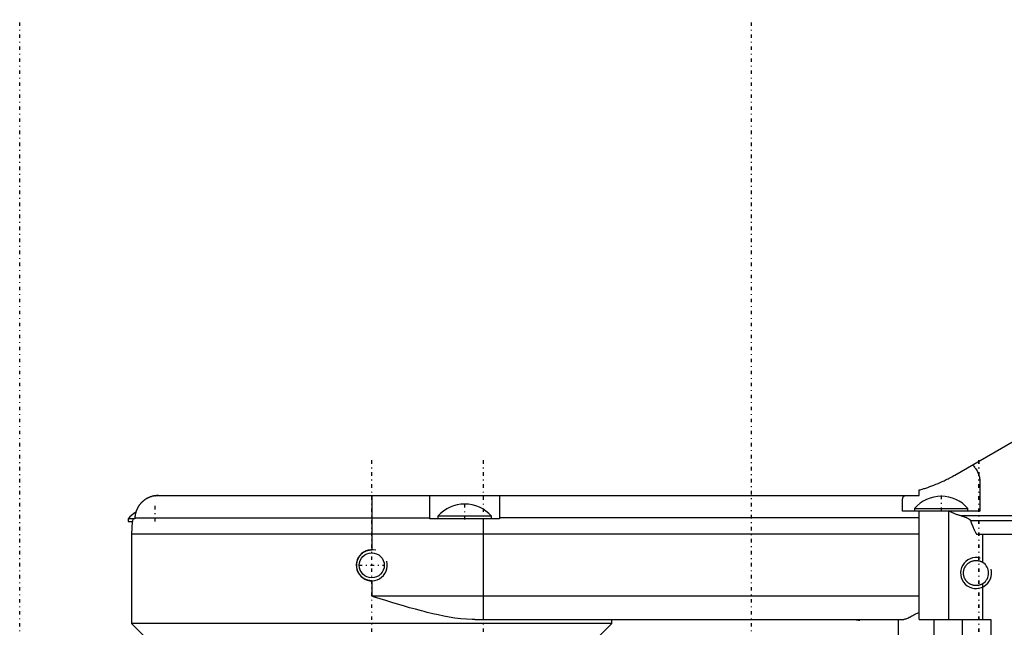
# Model space of a CAD drawing. Extents: x -565 to 345, y -109 to 109.
# Tile 2 of 10: x -545 to -418, y 30 to 109. Entities that reach past the tile are written whole.
import ezdxf

# ---------------------------------------------------------------- set-up
doc = ezdxf.new("R2010")
doc.units = 0
doc.linetypes.add('CENTER', pattern=[1.5, 0.45, -0.5, 0.05, -0.5])
for name, color, linetype in [('AM_0', 7, 'CONTINUOUS'), ('AM_10', 7, 'CONTINUOUS'), ('AM_7', 7, 'CENTER')]:
    doc.layers.add(name, color=color, linetype=linetype)

msp = doc.modelspace()

# ---------------------------------------------------------------- linework, layer by layer
at = {"layer": 'AM_0', "color": 7, "linetype": 'CONTINUOUS'}
for p, q in [((-424.76, 50.14), (-415.47, 55.5)), ((-421.5, 49.14), (-421.5, 45.5)), ((-527.54, 47.5), (-429.33, 47.5)), ((-500, 47.5), (-500, 40.5)), ((-492.5, 44.5), (-492.5, 47.5)), ((-483.5, 47.5), (-483.5, 44.5)), ((-429.33, 47.5), (-429.33, 48.22)), ((-431.5, 45.5), (-431.5, 46.76)), ((-429.95, 45.84), (-429.95, 45.5)), ((-429.95, 45.84), (-423.05, 45.84)), ((-423.05, 45.5), (-423.05, 45.84)), ((-531.45, 44.5), (-531.45, 44.16)), ((-530.58, 44.5), (-531.45, 44.5)), ((-530.85, 44.5), (-530.86, 44.16)), ((-530.57, 44.64), (-530.58, 44.5)), ((-530.57, 44.64), (-492.5, 44.64)), ((-483.5, 44.5), (-492.5, 44.5)), ((-491.45, 44.84), (-491.45, 44.5)), ((-484.55, 44.84), (-491.45, 44.84)), ((-485.57, 31.5), (-485.57, 44.5)), ((-484.55, 44.5), (-484.55, 44.84)), ((-429.33, 44.64), (-483.5, 44.64)), ((-421.5, 45.5), (-431.5, 45.5)), ((-429.33, 31.5), (-429.33, 45.5)), ((-425.51, 31.5), (-425.51, 45.5)), ((-423.98, 44.92), (-387.22, 44.92)), ((-531.45, 44.16), (-530.86, 44.16)), ((-530.92, 44.16), (-531, 42.5)), ((-422.71, 44.27), (-388.84, 44.27)), ((-531, 42.5), (-531, 31)), ((-429.33, 42.5), (-531, 42.5)), ((-421.93, 42.5), (-389.55, 42.5)), ((-421.11, 38.85), (-421.11, 42.5)), ((-500, 36.5), (-500, 34.5)), ((-421.11, 31.5), (-421.11, 36.15)), ((-429.33, 34.5), (-500, 34.5)), ((-531, 31), (-529.01, 29.01)), ((-469, 31), (-531, 31)), ((-486.7, 31.5), (-431.52, 31.5)), ((-470.99, 29.01), (-469, 31)), ((-469, 31), (-469, 31.5)), ((-437, 31.42), (-437, 31.5)), ((-432, -31.5), (-432, 31.5)), ((-429.33, 31.5), (-420.1, 31.5)), ((-427.42, -31.5), (-427.42, 31.5)), ((-423.75, -31.5), (-423.75, 31.5)), ((-420.1, 31.5), (-420.1, -31.5))]:
    msp.add_line(p, q, dxfattribs=at)
for points in [[(-422.46, 51.46, 0), (-422.41, 51.41, 0), (-422.31, 51.29, 0), (-422.21, 51.17, 0), (-422.16, 51.11, 0), (-422.12, 51.05, 0), (-422.03, 50.93, 0), (-421.95, 50.81, 0), (-421.88, 50.68, 0), (-421.82, 50.55, 0), (-421.76, 50.42, 0), (-421.73, 50.35, 0), (-421.7, 50.29, 0), (-421.66, 50.15, 0), (-421.62, 50.02, 0), (-421.58, 49.88, 0), (-421.55, 49.75, 0), (-421.53, 49.61, 0), (-421.52, 49.54, 0), (-421.52, 49.48, 0), (-421.51, 49.34, 0), (-421.5, 49.21, 0), (-421.5, 49.14, 0)], [(-429.33, 48.22, 0), (-429.21, 48.25, 0), (-428.97, 48.32, 0), (-428.73, 48.4, 0), (-428.61, 48.43, 0), (-428.49, 48.47, 0), (-428.24, 48.56, 0), (-427.98, 48.65, 0), (-427.72, 48.74, 0), (-427.45, 48.84, 0), (-427.18, 48.95, 0), (-427.04, 49.01, 0), (-426.91, 49.07, 0), (-426.64, 49.18, 0), (-426.37, 49.3, 0), (-426.11, 49.42, 0), (-425.86, 49.55, 0), (-425.62, 49.67, 0), (-425.49, 49.73, 0), (-425.37, 49.8, 0), (-425.12, 49.93, 0), (-424.88, 50.07, 0), (-424.76, 50.14, 0)], [(-528, 47.47, 0), (-528.02, 47.46, 0), (-528.06, 47.46, 0), (-528.1, 47.45, 0), (-528.12, 47.45, 0), (-528.14, 47.44, 0), (-528.17, 47.43, 0), (-528.21, 47.43, 0), (-528.25, 47.42, 0), (-528.29, 47.41, 0), (-528.33, 47.4, 0), (-528.35, 47.39, 0), (-528.36, 47.39, 0), (-528.4, 47.38, 0), (-528.44, 47.37, 0), (-528.47, 47.35, 0), (-528.51, 47.34, 0), (-528.55, 47.33, 0), (-528.56, 47.32, 0), (-528.58, 47.32, 0), (-528.62, 47.3, 0), (-528.65, 47.29, 0), (-528.67, 47.28, 0), (-528.69, 47.28, 0), (-528.72, 47.26, 0), (-528.75, 47.25, 0), (-528.77, 47.24, 0), (-528.79, 47.24, 0), (-528.82, 47.22, 0), (-528.85, 47.2, 0), (-528.89, 47.19, 0), (-528.92, 47.17, 0), (-528.96, 47.15, 0), (-528.97, 47.14, 0), (-528.99, 47.14, 0), (-529.02, 47.12, 0), (-529.06, 47.1, 0), (-529.09, 47.08, 0), (-529.13, 47.06, 0), (-529.16, 47.04, 0), (-529.18, 47.03, 0), (-529.19, 47.02, 0), (-529.23, 47, 0), (-529.26, 46.97, 0), (-529.29, 46.95, 0), (-529.32, 46.93, 0), (-529.35, 46.91, 0), (-529.37, 46.89, 0), (-529.39, 46.88, 0), (-529.42, 46.86, 0), (-529.45, 46.83, 0), (-529.48, 46.81, 0), (-529.51, 46.79, 0), (-529.54, 46.76, 0), (-529.55, 46.75, 0), (-529.56, 46.74, 0), (-529.59, 46.71, 0), (-529.62, 46.69, 0), (-529.65, 46.66, 0), (-529.67, 46.63, 0), (-529.7, 46.61, 0), (-529.71, 46.6, 0), (-529.72, 46.58, 0), (-529.75, 46.56, 0), (-529.78, 46.53, 0), (-529.79, 46.52, 0), (-529.8, 46.5, 0), (-529.83, 46.47, 0), (-529.85, 46.45, 0), (-529.86, 46.43, 0), (-529.88, 46.42, 0), (-529.9, 46.39, 0), (-529.92, 46.36, 0), (-529.95, 46.33, 0), (-529.97, 46.29, 0), (-530, 46.26, 0), (-530.01, 46.25, 0), (-530.02, 46.23, 0), (-530.04, 46.2, 0), (-530.06, 46.17, 0), (-530.09, 46.13, 0), (-530.11, 46.1, 0), (-530.13, 46.07, 0), (-530.14, 46.05, 0), (-530.15, 46.03, 0), (-530.17, 46, 0), (-530.19, 45.97, 0), (-530.21, 45.93, 0), (-530.22, 45.9, 0), (-530.24, 45.87, 0), (-530.25, 45.85, 0), (-530.26, 45.83, 0), (-530.28, 45.8, 0), (-530.29, 45.76, 0), (-530.31, 45.73, 0), (-530.32, 45.7, 0), (-530.34, 45.66, 0), (-530.34, 45.65, 0), (-530.35, 45.63, 0), (-530.37, 45.6, 0), (-530.38, 45.56, 0), (-530.39, 45.53, 0), (-530.4, 45.49, 0), (-530.42, 45.46, 0), (-530.42, 45.44, 0), (-530.43, 45.42, 0), (-530.44, 45.38, 0), (-530.45, 45.35, 0), (-530.46, 45.33, 0), (-530.46, 45.31, 0), (-530.47, 45.27, 0), (-530.48, 45.23, 0), (-530.49, 45.21, 0), (-530.49, 45.2, 0), (-530.5, 45.16, 0), (-530.51, 45.12, 0), (-530.52, 45.08, 0), (-530.52, 45.04, 0), (-530.53, 45, 0), (-530.54, 44.98, 0), (-530.54, 44.96, 0), (-530.54, 44.93, 0), (-530.55, 44.89, 0), (-530.55, 44.85, 0), (-530.56, 44.81, 0), (-530.56, 44.77, 0), (-530.56, 44.75, 0), (-530.57, 44.73, 0), (-530.57, 44.7, 0), (-530.57, 44.66, 0), (-530.57, 44.64, 0)], [(-527.54, 47.5, 0), (-527.62, 47.5, 0), (-527.77, 47.49, 0), (-527.92, 47.48, 0), (-528, 47.47, 0)], [(-528, 47.47, 0), (-527.92, 47.48, 0), (-527.77, 47.49, 0), (-527.62, 47.5, 0), (-527.54, 47.5, 0)], [(-492.5, 47.5, 0), (-492.5, 47.5, 0), (-492.5, 47.5, 0), (-492.5, 47.5, 0), (-492.5, 47.5, 0)], [(-483.5, 47.5, 0), (-483.5, 47.5, 0), (-483.5, 47.5, 0), (-483.5, 47.5, 0), (-483.5, 47.5, 0)], [(-431.5, 46.76, 0), (-431.5, 46.8, 0), (-431.5, 46.87, 0), (-431.49, 46.94, 0), (-431.49, 46.97, 0), (-431.49, 47.01, 0), (-431.48, 47.07, 0), (-431.47, 47.13, 0), (-431.45, 47.18, 0), (-431.44, 47.23, 0), (-431.42, 47.28, 0), (-431.41, 47.3, 0), (-431.4, 47.32, 0), (-431.37, 47.36, 0), (-431.35, 47.4, 0), (-431.31, 47.43, 0), (-431.28, 47.45, 0), (-431.24, 47.47, 0), (-431.22, 47.48, 0), (-431.2, 47.48, 0), (-431.16, 47.49, 0), (-431.12, 47.5, 0), (-431.09, 47.5, 0)], [(-425.49, 45.5, 0), (-425.26, 45.39, 0), (-424.77, 45.19, 0), (-424.47, 45.07, 0), (-424.38, 45.04, 0), (-424.29, 45.01, 0), (-424.25, 45, 0), (-424.2, 44.99, 0), (-424.12, 44.96, 0), (-424.03, 44.93, 0), (-423.98, 44.92, 0)], [(-423.98, 44.92, 0), (-423.94, 44.9, 0), (-423.86, 44.88, 0), (-423.79, 44.85, 0), (-423.75, 44.84, 0), (-423.71, 44.83, 0), (-423.63, 44.8, 0), (-423.55, 44.77, 0), (-423.48, 44.75, 0), (-423.4, 44.72, 0), (-423.33, 44.69, 0), (-423.29, 44.67, 0), (-423.25, 44.65, 0), (-423.18, 44.62, 0), (-423.11, 44.59, 0), (-423.04, 44.55, 0), (-422.97, 44.51, 0), (-422.93, 44.49, 0), (-422.92, 44.48, 0), (-422.91, 44.47, 0), (-422.9, 44.47, 0), (-422.9, 44.47, 0), (-422.89, 44.46, 0), (-422.87, 44.45, 0), (-422.87, 44.45, 0), (-422.86, 44.44, 0), (-422.85, 44.43, 0), (-422.84, 44.43, 0), (-422.84, 44.42, 0), (-422.83, 44.42, 0), (-422.82, 44.41, 0), (-422.81, 44.4, 0), (-422.8, 44.39, 0), (-422.79, 44.38, 0), (-422.78, 44.37, 0), (-422.78, 44.37, 0), (-422.77, 44.36, 0), (-422.76, 44.35, 0), (-422.76, 44.34, 0), (-422.75, 44.33, 0), (-422.74, 44.32, 0), (-422.73, 44.31, 0), (-422.73, 44.3, 0), (-422.73, 44.3, 0), (-422.72, 44.29, 0), (-422.72, 44.28, 0), (-422.72, 44.28, 0), (-422.72, 44.27, 0), (-422.71, 44.27, 0), (-422.71, 44.27, 0), (-422.71, 44.27, 0), (-422.71, 44.27, 0), (-422.71, 44.27, 0)], [(-422.71, 44.27, 0), (-422.58, 43.89, 0), (-422.43, 43.49, 0), (-422.39, 43.39, 0), (-422.34, 43.28, 0), (-422.32, 43.23, 0), (-422.3, 43.19, 0), (-422.25, 43.09, 0), (-422.21, 43, 0), (-422.17, 42.91, 0), (-422.12, 42.83, 0), (-422.08, 42.75, 0), (-422.06, 42.71, 0), (-422.04, 42.67, 0), (-421.99, 42.6, 0), (-421.95, 42.53, 0), (-421.93, 42.5, 0)], [(-500, 36.5, 0), (-500.03, 36.5, 0), (-500.08, 36.5, 0), (-500.14, 36.51, 0), (-500.17, 36.51, 0), (-500.19, 36.51, 0), (-500.25, 36.52, 0), (-500.31, 36.53, 0), (-500.36, 36.54, 0), (-500.42, 36.55, 0), (-500.48, 36.56, 0), (-500.5, 36.57, 0), (-500.53, 36.58, 0), (-500.59, 36.59, 0), (-500.64, 36.61, 0), (-500.7, 36.63, 0), (-500.75, 36.66, 0), (-500.8, 36.68, 0), (-500.83, 36.69, 0), (-500.86, 36.71, 0), (-500.91, 36.73, 0), (-500.96, 36.76, 0), (-500.98, 36.78, 0), (-501.01, 36.79, 0), (-501.06, 36.82, 0), (-501.1, 36.86, 0), (-501.13, 36.87, 0), (-501.15, 36.89, 0), (-501.19, 36.92, 0), (-501.24, 36.96, 0), (-501.28, 37, 0), (-501.32, 37.04, 0), (-501.36, 37.08, 0), (-501.38, 37.1, 0), (-501.4, 37.12, 0), (-501.44, 37.16, 0), (-501.47, 37.2, 0), (-501.51, 37.24, 0), (-501.54, 37.29, 0), (-501.58, 37.33, 0), (-501.59, 37.36, 0), (-501.61, 37.38, 0), (-501.64, 37.43, 0), (-501.67, 37.48, 0), (-501.7, 37.53, 0), (-501.72, 37.58, 0), (-501.75, 37.64, 0), (-501.76, 37.66, 0), (-501.77, 37.69, 0), (-501.79, 37.74, 0), (-501.82, 37.8, 0), (-501.83, 37.85, 0), (-501.85, 37.91, 0), (-501.87, 37.96, 0), (-501.88, 37.99, 0), (-501.88, 38.02, 0), (-501.9, 38.08, 0), (-501.91, 38.13, 0), (-501.92, 38.19, 0), (-501.92, 38.25, 0), (-501.93, 38.3, 0), (-501.93, 38.33, 0), (-501.93, 38.36, 0), (-501.94, 38.42, 0), (-501.94, 38.47, 0), (-501.94, 38.5, 0), (-501.94, 38.53, 0), (-501.94, 38.58, 0), (-501.93, 38.64, 0), (-501.93, 38.67, 0), (-501.93, 38.7, 0), (-501.92, 38.75, 0), (-501.92, 38.81, 0), (-501.91, 38.87, 0), (-501.9, 38.92, 0), (-501.88, 38.98, 0), (-501.88, 39.01, 0), (-501.87, 39.04, 0), (-501.85, 39.09, 0), (-501.83, 39.15, 0), (-501.82, 39.2, 0), (-501.79, 39.26, 0), (-501.77, 39.31, 0), (-501.76, 39.34, 0), (-501.75, 39.36, 0), (-501.72, 39.42, 0), (-501.7, 39.47, 0), (-501.67, 39.52, 0), (-501.64, 39.57, 0), (-501.61, 39.62, 0), (-501.59, 39.64, 0), (-501.58, 39.67, 0), (-501.54, 39.71, 0), (-501.51, 39.76, 0), (-501.47, 39.8, 0), (-501.44, 39.84, 0), (-501.4, 39.88, 0), (-501.38, 39.9, 0), (-501.36, 39.92, 0), (-501.32, 39.96, 0), (-501.28, 40, 0), (-501.24, 40.04, 0), (-501.19, 40.08, 0), (-501.15, 40.11, 0), (-501.13, 40.13, 0), (-501.1, 40.14, 0), (-501.06, 40.18, 0), (-501.01, 40.21, 0), (-500.98, 40.22, 0), (-500.96, 40.24, 0), (-500.91, 40.27, 0), (-500.86, 40.29, 0), (-500.83, 40.31, 0), (-500.8, 40.32, 0), (-500.75, 40.34, 0), (-500.7, 40.37, 0), (-500.64, 40.39, 0), (-500.59, 40.41, 0), (-500.53, 40.42, 0), (-500.5, 40.43, 0), (-500.48, 40.44, 0), (-500.42, 40.45, 0), (-500.36, 40.46, 0), (-500.31, 40.47, 0), (-500.25, 40.48, 0), (-500.19, 40.49, 0), (-500.17, 40.49, 0), (-500.14, 40.49, 0), (-500.08, 40.5, 0), (-500.03, 40.5, 0), (-500, 40.5, 0)], [(-421.11, 36.15, 0), (-421.14, 36.13, 0), (-421.19, 36.09, 0), (-421.25, 36.06, 0), (-421.28, 36.05, 0), (-421.31, 36.03, 0), (-421.37, 36.01, 0), (-421.43, 35.98, 0), (-421.49, 35.96, 0), (-421.56, 35.94, 0), (-421.62, 35.92, 0), (-421.65, 35.92, 0), (-421.68, 35.91, 0), (-421.75, 35.9, 0), (-421.81, 35.89, 0), (-421.88, 35.88, 0), (-421.94, 35.88, 0), (-422, 35.88, 0), (-422.03, 35.88, 0), (-422.06, 35.88, 0), (-422.13, 35.88, 0), (-422.19, 35.89, 0), (-422.22, 35.89, 0), (-422.25, 35.9, 0), (-422.32, 35.91, 0), (-422.38, 35.92, 0), (-422.41, 35.93, 0), (-422.44, 35.94, 0), (-422.51, 35.96, 0), (-422.57, 35.98, 0), (-422.63, 36.01, 0), (-422.69, 36.03, 0), (-422.75, 36.06, 0), (-422.78, 36.08, 0), (-422.8, 36.09, 0), (-422.86, 36.13, 0), (-422.91, 36.16, 0), (-422.97, 36.2, 0), (-423.02, 36.24, 0), (-423.07, 36.28, 0), (-423.09, 36.3, 0), (-423.11, 36.32, 0), (-423.16, 36.36, 0), (-423.2, 36.41, 0), (-423.24, 36.46, 0), (-423.28, 36.51, 0), (-423.32, 36.56, 0), (-423.34, 36.58, 0), (-423.36, 36.61, 0), (-423.39, 36.67, 0), (-423.42, 36.72, 0), (-423.45, 36.78, 0), (-423.48, 36.84, 0), (-423.51, 36.9, 0), (-423.52, 36.93, 0), (-423.53, 36.96, 0), (-423.55, 37.02, 0), (-423.57, 37.09, 0), (-423.58, 37.15, 0), (-423.6, 37.21, 0), (-423.61, 37.28, 0), (-423.61, 37.31, 0), (-423.61, 37.34, 0), (-423.62, 37.41, 0), (-423.62, 37.47, 0), (-423.62, 37.5, 0), (-423.62, 37.53, 0), (-423.62, 37.59, 0), (-423.61, 37.66, 0), (-423.61, 37.69, 0), (-423.61, 37.72, 0), (-423.6, 37.79, 0), (-423.58, 37.85, 0), (-423.57, 37.91, 0), (-423.55, 37.98, 0), (-423.53, 38.04, 0), (-423.52, 38.07, 0), (-423.51, 38.1, 0), (-423.48, 38.16, 0), (-423.45, 38.22, 0), (-423.42, 38.28, 0), (-423.39, 38.33, 0), (-423.36, 38.39, 0), (-423.34, 38.42, 0), (-423.32, 38.44, 0), (-423.28, 38.49, 0), (-423.24, 38.54, 0), (-423.2, 38.59, 0), (-423.16, 38.64, 0), (-423.11, 38.68, 0), (-423.09, 38.7, 0), (-423.07, 38.72, 0), (-423.02, 38.76, 0), (-422.97, 38.8, 0), (-422.91, 38.84, 0), (-422.86, 38.87, 0), (-422.8, 38.91, 0), (-422.78, 38.92, 0), (-422.75, 38.94, 0), (-422.69, 38.97, 0), (-422.63, 38.99, 0), (-422.57, 39.02, 0), (-422.51, 39.04, 0), (-422.44, 39.06, 0), (-422.41, 39.07, 0), (-422.38, 39.08, 0), (-422.32, 39.09, 0), (-422.25, 39.1, 0), (-422.22, 39.11, 0), (-422.19, 39.11, 0), (-422.13, 39.12, 0), (-422.06, 39.12, 0), (-422.03, 39.12, 0), (-422, 39.12, 0), (-421.94, 39.12, 0), (-421.88, 39.12, 0), (-421.81, 39.11, 0), (-421.75, 39.1, 0), (-421.68, 39.09, 0), (-421.65, 39.08, 0), (-421.62, 39.08, 0), (-421.56, 39.06, 0), (-421.49, 39.04, 0), (-421.43, 39.02, 0), (-421.37, 38.99, 0), (-421.31, 38.97, 0), (-421.28, 38.95, 0), (-421.25, 38.94, 0), (-421.19, 38.91, 0), (-421.14, 38.87, 0), (-421.11, 38.85, 0)], [(-486.7, 31.5, 0), (-487.06, 31.5, 0), (-487.79, 31.54, 0), (-488.52, 31.61, 0), (-488.89, 31.65, 0), (-489.26, 31.7, 0), (-489.99, 31.82, 0), (-490.71, 31.95, 0), (-491.41, 32.09, 0), (-492.12, 32.25, 0), (-492.86, 32.42, 0), (-493.23, 32.52, 0), (-493.6, 32.61, 0), (-494.36, 32.82, 0), (-495.13, 33.03, 0), (-495.89, 33.25, 0), (-496.66, 33.48, 0), (-497.42, 33.71, 0), (-497.8, 33.82, 0), (-498.18, 33.94, 0), (-498.92, 34.16, 0), (-499.64, 34.39, 0), (-500, 34.5, 0)], [(-431.52, 31.5, 0), (-431.48, 31.5, 0), (-431.41, 31.51, 0), (-431.32, 31.52, 0), (-431.28, 31.53, 0), (-431.24, 31.55, 0), (-431.14, 31.58, 0), (-431.04, 31.61, 0), (-430.94, 31.65, 0), (-430.82, 31.7, 0), (-430.7, 31.76, 0), (-430.64, 31.79, 0), (-430.57, 31.82, 0), (-430.44, 31.89, 0), (-430.3, 31.96, 0), (-430.16, 32.03, 0), (-430.02, 32.11, 0), (-429.87, 32.18, 0), (-429.79, 32.22, 0), (-429.72, 32.26, 0), (-429.56, 32.34, 0), (-429.41, 32.41, 0), (-429.33, 32.45, 0)], [(-438, 31.5, 0), (-437.84, 31.5, 0), (-437.5, 31.48, 0), (-437.17, 31.44, 0), (-437, 31.42, 0)]]:
    msp.add_polyline3d(points, dxfattribs=at)
msp.add_circle((-500, 38.5), 1.62, dxfattribs=at)
for centre, radius, start, end in [((-426.5, 42.8), 4.6, 90.0287, 138.6338), ((-426.5, 42.8), 4.6, 41.3662, 89.9713), ((-488, 41.8), 4.6, 90.0287, 138.6338), ((-488, 41.8), 4.6, 41.3662, 89.9713), ((-528, 41.46), 4.6, 122.2136, 138.6338), ((-422, 37.5), 1.62, 303.3014, 56.6986)]:
    msp.add_arc(centre, radius, start, end, dxfattribs=at)
at = {"layer": 'AM_10', "color": 7, "linetype": 'CONTINUOUS'}
for centre in [(-500, 38.5), (-422, 37.5)]:
    msp.add_arc(centre, 2, 75, 15, dxfattribs=at)
at = {"layer": 'AM_7', "color": 4, "linetype": 'CENTER'}
for p, q in [((-545.44, -108.9), (-545.44, 108.9)), ((-451, -108.9), (-451, 108.9)), ((-500, -52.25), (-500, 52.25)), ((-485.57, -52.25), (-485.57, 52.25)), ((-421.63, -52.25), (-421.63, 52.25)), ((-421.62, -52.25), (-421.62, 52.25)), ((-426.5, 47.5), (-426.5, 45.4)), ((-528, 46.16), (-528, 44.06)), ((-488, 44.4), (-488, 46.5)), ((-501.7, 38.5), (-498.3, 38.5))]:
    msp.add_line(p, q, dxfattribs=at)

doc.saveas('drawing.dxf')
